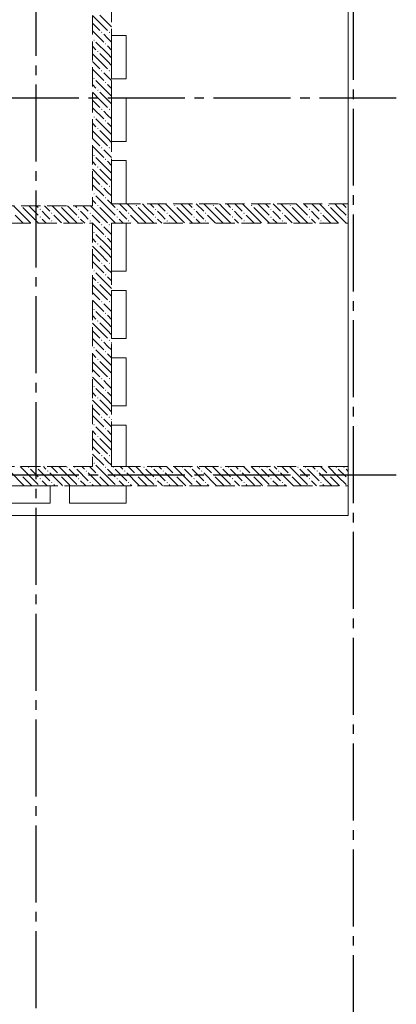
# Model space of a CAD drawing. Header units: millimetres. Extents: x 0 to 43617, y 0 to 59400.
# Tile 37 of 41: x 22908 to 26824, y 36830 to 47065. Entities that reach past the tile are written whole.
import ezdxf

# ---------------------------------------------------------------- set-up
doc = ezdxf.new("R2010")
doc.units = ezdxf.units.MM
doc.linetypes.add('______2', pattern=[270, 200, -70])
doc.linetypes.add('______5', pattern=[1100, 800, -100, 100, -100])
doc.layers.add('ЖБ Перекрытие верхний уровень', color=7, linetype='Continuous', lineweight=25, true_color=0xe0e0ff)
doc.layers.add('ЖБ Стена верхний уровень', color=7, linetype='Continuous', lineweight=25, true_color=0x006e00)
doc.layers.add('Оси', color=40, linetype='______5', lineweight=18)

msp = doc.modelspace()

# ---------------------------------------------------------------- hatches: boundary and pattern name
at = {"layer": 'ЖБ Стена верхний уровень', "linetype": 'Continuous', "lineweight": 18, "transparency": 33554687}
for points in [[(23754, 46933), (23761, 46940), (23767, 46933), (23761, 46927)], [(23834, 46933), (23841, 46940), (23847, 46933), (23841, 46927)], [(23674, 46853), (23681, 46860), (23687, 46853), (23681, 46847)], [(23794, 46813), (23801, 46820), (23807, 46813), (23801, 46807)], [(23714, 46733), (23721, 46740), (23727, 46733), (23721, 46727)], [(23754, 46533), (23761, 46540), (23767, 46533), (23761, 46527)], [(23834, 46533), (23841, 46540), (23847, 46533), (23841, 46527)], [(23674, 46453), (23681, 46460), (23687, 46453), (23681, 46447)], [(23794, 46413), (23801, 46420), (23807, 46413), (23801, 46407)], [(23714, 46333), (23721, 46340), (23727, 46333), (23721, 46327)], [(23674, 46053), (23681, 46060), (23687, 46053), (23681, 46047)], [(23754, 46133), (23761, 46140), (23767, 46133), (23761, 46127)], [(23834, 46133), (23841, 46140), (23847, 46133), (23841, 46127)], [(23794, 46013), (23801, 46020), (23807, 46013), (23801, 46007)], [(23714, 45933), (23721, 45940), (23727, 45933), (23721, 45927)], [(23674, 45653), (23681, 45660), (23687, 45653), (23681, 45647)], [(23754, 45733), (23761, 45740), (23767, 45733), (23761, 45727)], [(23834, 45733), (23841, 45740), (23847, 45733), (23841, 45727)], [(23794, 45613), (23801, 45620), (23807, 45613), (23801, 45607)], [(23714, 45533), (23721, 45540), (23727, 45533), (23721, 45527)], [(23674, 45253), (23681, 45260), (23687, 45253), (23681, 45247)], [(23754, 45333), (23761, 45340), (23767, 45333), (23761, 45327)], [(23834, 45333), (23841, 45340), (23847, 45333), (23841, 45327)], [(23714, 45133), (23721, 45140), (23727, 45133), (23721, 45127)], [(23794, 45213), (23801, 45220), (23807, 45213), (23801, 45207)], [(24114, 45133), (24121, 45140), (24127, 45133), (24121, 45127)], [(24514, 45133), (24521, 45140), (24527, 45133), (24521, 45127)], [(24914, 45133), (24921, 45140), (24927, 45133), (24921, 45127)], [(25314, 45133), (25321, 45140), (25327, 45133), (25321, 45127)], [(25714, 45133), (25721, 45140), (25727, 45133), (25721, 45127)], [(26114, 45133), (26121, 45140), (26127, 45133), (26121, 45127)], [(22924, 45130), (22921, 45127), (22918, 45130)], [(23114, 45093), (23121, 45100), (23127, 45093), (23121, 45087)], [(23234, 45053), (23241, 45060), (23247, 45053), (23241, 45047)], [(23324, 45130), (23321, 45127), (23318, 45130)], [(23514, 45093), (23521, 45100), (23527, 45093), (23521, 45087)], [(23634, 45053), (23641, 45060), (23647, 45053), (23641, 45047)], [(23914, 45093), (23921, 45100), (23927, 45093), (23921, 45087)], [(24034, 45053), (24041, 45060), (24047, 45053), (24041, 45047)], [(24314, 45093), (24321, 45100), (24327, 45093), (24321, 45087)], [(24434, 45053), (24441, 45060), (24447, 45053), (24441, 45047)], [(24714, 45093), (24721, 45100), (24727, 45093), (24721, 45087)], [(24834, 45053), (24841, 45060), (24847, 45053), (24841, 45047)], [(25114, 45093), (25121, 45100), (25127, 45093), (25121, 45087)], [(25234, 45053), (25241, 45060), (25247, 45053), (25241, 45047)], [(25514, 45093), (25521, 45100), (25527, 45093), (25521, 45087)], [(25634, 45053), (25641, 45060), (25647, 45053), (25641, 45047)], [(25914, 45093), (25921, 45100), (25927, 45093), (25921, 45087)], [(26034, 45053), (26041, 45060), (26047, 45053), (26041, 45047)], [(26314, 45093), (26321, 45100), (26324, 45097), (26324, 45090), (26321, 45087)], [(23114, 45013), (23121, 45020), (23127, 45013), (23121, 45007)], [(23234, 44973), (23241, 44980), (23247, 44973), (23241, 44967)], [(23514, 45013), (23521, 45020), (23527, 45013), (23521, 45007)], [(23634, 44973), (23641, 44980), (23647, 44973), (23641, 44967)], [(23754, 44933), (23761, 44940), (23767, 44933), (23761, 44927)], [(23834, 44933), (23841, 44940), (23847, 44933), (23841, 44927)], [(23914, 45013), (23921, 45020), (23927, 45013), (23921, 45007)], [(24034, 44973), (24041, 44980), (24047, 44973), (24041, 44967)], [(24314, 45013), (24321, 45020), (24327, 45013), (24321, 45007)], [(24434, 44973), (24441, 44980), (24447, 44973), (24441, 44967)], [(24714, 45013), (24721, 45020), (24727, 45013), (24721, 45007)], [(24834, 44973), (24841, 44980), (24847, 44973), (24841, 44967)], [(25114, 45013), (25121, 45020), (25127, 45013), (25121, 45007)], [(25234, 44973), (25241, 44980), (25247, 44973), (25241, 44967)], [(25514, 45013), (25521, 45020), (25527, 45013), (25521, 45007)], [(25634, 44973), (25641, 44980), (25647, 44973), (25641, 44967)], [(25914, 45013), (25921, 45020), (25927, 45013), (25921, 45007)], [(26034, 44973), (26041, 44980), (26047, 44973), (26041, 44967)], [(26314, 45013), (26321, 45020), (26324, 45017), (26324, 45010), (26321, 45007)], [(23674, 44853), (23681, 44860), (23687, 44853), (23681, 44847)], [(23714, 44733), (23721, 44740), (23727, 44733), (23721, 44727)], [(23794, 44813), (23801, 44820), (23807, 44813), (23801, 44807)], [(23754, 44533), (23761, 44540), (23767, 44533), (23761, 44527)], [(23834, 44533), (23841, 44540), (23847, 44533), (23841, 44527)], [(23674, 44453), (23681, 44460), (23687, 44453), (23681, 44447)], [(23714, 44333), (23721, 44340), (23727, 44333), (23721, 44327)], [(23794, 44413), (23801, 44420), (23807, 44413), (23801, 44407)], [(23754, 44133), (23761, 44140), (23767, 44133), (23761, 44127)], [(23834, 44133), (23841, 44140), (23847, 44133), (23841, 44127)], [(23674, 44053), (23681, 44060), (23687, 44053), (23681, 44047)], [(23794, 44013), (23801, 44020), (23807, 44013), (23801, 44007)], [(23714, 43933), (23721, 43940), (23727, 43933), (23721, 43927)], [(23754, 43733), (23761, 43740), (23767, 43733), (23761, 43727)], [(23834, 43733), (23841, 43740), (23847, 43733), (23841, 43727)], [(23674, 43653), (23681, 43660), (23687, 43653), (23681, 43647)], [(23794, 43613), (23801, 43620), (23807, 43613), (23801, 43607)], [(23714, 43533), (23721, 43540), (23727, 43533), (23721, 43527)], [(23754, 43333), (23761, 43340), (23767, 43333), (23761, 43327)], [(23834, 43333), (23841, 43340), (23847, 43333), (23841, 43327)], [(23674, 43253), (23681, 43260), (23687, 43253), (23681, 43247)], [(23794, 43213), (23801, 43220), (23807, 43213), (23801, 43207)], [(23714, 43133), (23721, 43140), (23727, 43133), (23721, 43127)], [(23754, 42933), (23761, 42940), (23767, 42933), (23761, 42927)], [(23834, 42933), (23841, 42940), (23847, 42933), (23841, 42927)], [(23674, 42853), (23681, 42860), (23687, 42853), (23681, 42847)], [(23794, 42813), (23801, 42820), (23807, 42813), (23801, 42807)], [(23714, 42733), (23721, 42740), (23727, 42733), (23721, 42727)], [(23754, 42533), (23761, 42540), (23767, 42533), (23761, 42527)], [(23834, 42533), (23841, 42540), (23847, 42533), (23841, 42527)], [(22994, 42413), (23001, 42420), (23007, 42413), (23001, 42407)], [(23074, 42413), (23081, 42420), (23087, 42413), (23081, 42407)], [(23194, 42373), (23201, 42380), (23207, 42373), (23201, 42367)], [(23394, 42413), (23401, 42420), (23407, 42413), (23401, 42407)], [(23474, 42413), (23481, 42420), (23487, 42413), (23481, 42407)], [(23594, 42373), (23601, 42380), (23607, 42373), (23601, 42367)], [(23674, 42453), (23681, 42460), (23687, 42453), (23681, 42447)], [(23794, 42413), (23801, 42420), (23807, 42413), (23801, 42407)], [(23874, 42413), (23881, 42420), (23887, 42413), (23881, 42407)], [(23994, 42373), (24001, 42380), (24007, 42373), (24001, 42367)], [(24194, 42413), (24201, 42420), (24207, 42413), (24201, 42407)], [(24274, 42413), (24281, 42420), (24287, 42413), (24281, 42407)], [(24394, 42373), (24401, 42380), (24407, 42373), (24401, 42367)], [(24594, 42413), (24601, 42420), (24607, 42413), (24601, 42407)], [(24674, 42413), (24681, 42420), (24687, 42413), (24681, 42407)], [(24794, 42373), (24801, 42380), (24807, 42373), (24801, 42367)], [(24994, 42413), (25001, 42420), (25007, 42413), (25001, 42407)], [(25074, 42413), (25081, 42420), (25087, 42413), (25081, 42407)], [(25194, 42373), (25201, 42380), (25207, 42373), (25201, 42367)], [(25394, 42413), (25401, 42420), (25407, 42413), (25401, 42407)], [(25474, 42413), (25481, 42420), (25487, 42413), (25481, 42407)], [(25594, 42373), (25601, 42380), (25607, 42373), (25601, 42367)], [(25794, 42413), (25801, 42420), (25807, 42413), (25801, 42407)], [(25874, 42413), (25881, 42420), (25887, 42413), (25881, 42407)], [(25994, 42373), (26001, 42380), (26007, 42373), (26001, 42367)], [(26194, 42413), (26201, 42420), (26207, 42413), (26201, 42407)], [(26274, 42413), (26281, 42420), (26287, 42413), (26281, 42407)], [(22914, 42333), (22921, 42340), (22927, 42333), (22921, 42327)], [(23114, 42293), (23121, 42300), (23127, 42293), (23121, 42287)], [(23314, 42333), (23321, 42340), (23327, 42333), (23321, 42327)], [(23514, 42293), (23521, 42300), (23527, 42293), (23521, 42287)], [(23714, 42333), (23721, 42340), (23727, 42333), (23721, 42327)], [(23914, 42293), (23921, 42300), (23927, 42293), (23921, 42287)], [(24114, 42333), (24121, 42340), (24127, 42333), (24121, 42327)], [(24314, 42293), (24321, 42300), (24327, 42293), (24321, 42287)], [(24514, 42333), (24521, 42340), (24527, 42333), (24521, 42327)], [(24714, 42293), (24721, 42300), (24727, 42293), (24721, 42287)], [(24914, 42333), (24921, 42340), (24927, 42333), (24921, 42327)], [(25114, 42293), (25121, 42300), (25127, 42293), (25121, 42287)], [(25314, 42333), (25321, 42340), (25327, 42333), (25321, 42327)], [(25514, 42293), (25521, 42300), (25527, 42293), (25521, 42287)], [(25714, 42333), (25721, 42340), (25727, 42333), (25721, 42327)], [(25914, 42293), (25921, 42300), (25927, 42293), (25921, 42287)], [(26114, 42333), (26121, 42340), (26127, 42333), (26121, 42327)], [(26314, 42293), (26321, 42300), (26324, 42297), (26324, 42290), (26321, 42287)], [(23234, 42253), (23241, 42260), (23247, 42253), (23241, 42247)], [(23634, 42253), (23641, 42260), (23647, 42253), (23641, 42247)], [(24034, 42253), (24041, 42260), (24047, 42253), (24041, 42247)], [(24434, 42253), (24441, 42260), (24447, 42253), (24441, 42247)], [(24834, 42253), (24841, 42260), (24847, 42253), (24841, 42247)], [(25234, 42253), (25241, 42260), (25247, 42253), (25241, 42247)], [(25634, 42253), (25641, 42260), (25647, 42253), (25641, 42247)], [(26034, 42253), (26041, 42260), (26047, 42253), (26041, 42247)]]:
    msp.add_hatch(color=7, dxfattribs=at).paths.add_polyline_path(points, flags=16)

# ---------------------------------------------------------------- linework, layer by layer
at = {"layer": 'ЖБ Перекрытие верхний уровень', "color": 7, "linetype": 'Continuous', "lineweight": 18, "transparency": 33554687}
for p, q in [((26324, 41910), (26324, 50590)), ((23864, 46900), (24014, 46900)), ((23864, 46450), (23864, 46900)), ((24014, 46900), (24014, 46450)), ((24014, 46450), (23864, 46450)), ((23864, 45800), (23864, 46250)), ((23864, 46250), (24014, 46250)), ((24014, 46250), (24014, 45800)), ((24014, 45800), (23864, 45800)), ((23864, 45150), (23864, 45600)), ((23864, 45600), (24014, 45600)), ((24014, 45600), (24014, 45150)), ((24014, 45150), (23864, 45150)), ((23864, 44950), (24014, 44950)), ((23864, 44450), (23864, 44950)), ((24014, 44950), (24014, 44450)), ((24014, 44450), (23864, 44450)), ((23864, 43750), (23864, 44250)), ((23864, 44250), (24014, 44250)), ((24014, 44250), (24014, 43750)), ((24014, 43750), (23864, 43750)), ((23864, 43050), (23864, 43550)), ((23864, 43550), (24014, 43550)), ((24014, 43550), (24014, 43050)), ((24014, 43050), (23864, 43050)), ((23864, 42850), (24014, 42850)), ((23864, 42420), (23864, 42850)), ((24014, 42850), (24014, 42420)), ((24014, 42420), (23864, 42420)), ((22724, 42220), (23224, 42220)), ((23224, 42220), (23224, 42040)), ((23424, 42220), (24014, 42220)), ((23424, 42040), (23424, 42220)), ((24014, 42220), (24014, 42040)), ((23224, 42040), (22724, 42040)), ((24014, 42040), (23424, 42040)), ((22354, 41910), (26324, 41910))]:
    msp.add_line(p, q, dxfattribs=at)
at = {"layer": 'ЖБ Стена верхний уровень', "color": 251, "linetype": '______2', "lineweight": 13, "true_color": 0x656565, "transparency": 33554687}
for p, q in [((23664, 50080), (23664, 45130)), ((23864, 45150), (23864, 50080)), ((26324, 45150), (23864, 45150)), ((26324, 44950), (26324, 45150)), ((23664, 45130), (21044, 45130)), ((21744, 44950), (23664, 44950)), ((23664, 44950), (23664, 42420)), ((23864, 44950), (26324, 44950)), ((23864, 42420), (23864, 44950)), ((23664, 42420), (21824, 42420)), ((26324, 42420), (23864, 42420)), ((26324, 42220), (26324, 42420)), ((22024, 42220), (23664, 42220)), ((23664, 42220), (23864, 42220)), ((23864, 42220), (26324, 42220))]:
    msp.add_line(p, q, dxfattribs=at)
at = {"layer": 'ЖБ Стена верхний уровень', "color": 9, "linetype": 'Continuous', "lineweight": 18, "true_color": 0xc7c7c7, "transparency": 33554687}
for p, q in [((23741, 47033), (23664, 47110)), ((23741, 47113), (23821, 47033)), ((23664, 47030), (23741, 46953)), ((23741, 47033), (23821, 46953)), ((23821, 47033), (23864, 46990)), ((23664, 46950), (23781, 46833)), ((23821, 46873), (23781, 46913)), ((23861, 46913), (23864, 46910)), ((23664, 46790), (23701, 46753)), ((23821, 46713), (23701, 46833)), ((23861, 46833), (23821, 46873)), ((23821, 46793), (23864, 46750)), ((23741, 46633), (23664, 46710)), ((23741, 46713), (23821, 46633)), ((23821, 46713), (23864, 46670)), ((23664, 46630), (23741, 46553)), ((23741, 46633), (23821, 46553)), ((23821, 46633), (23864, 46590)), ((23664, 46550), (23781, 46433)), ((23821, 46473), (23781, 46513)), ((23861, 46433), (23821, 46473)), ((23861, 46513), (23864, 46510)), ((23664, 46390), (23701, 46353)), ((23821, 46313), (23701, 46433)), ((23821, 46393), (23864, 46350)), ((23741, 46233), (23664, 46310)), ((23741, 46313), (23821, 46233)), ((23821, 46313), (23864, 46270)), ((23664, 46230), (23741, 46153)), ((23741, 46233), (23821, 46153)), ((23821, 46233), (23864, 46190)), ((23664, 46150), (23781, 46033)), ((23821, 46073), (23781, 46113)), ((23861, 46033), (23821, 46073)), ((23861, 46113), (23864, 46110)), ((23664, 45990), (23701, 45953)), ((23821, 45913), (23701, 46033)), ((23821, 45993), (23864, 45950)), ((23741, 45833), (23664, 45910)), ((23741, 45913), (23821, 45833)), ((23821, 45913), (23864, 45870)), ((23664, 45830), (23741, 45753)), ((23741, 45833), (23821, 45753)), ((23821, 45833), (23864, 45790)), ((23664, 45750), (23781, 45633)), ((23821, 45673), (23781, 45713)), ((23861, 45633), (23821, 45673)), ((23861, 45713), (23864, 45710)), ((23664, 45590), (23701, 45553)), ((23821, 45513), (23701, 45633)), ((23821, 45593), (23864, 45550)), ((23741, 45433), (23664, 45510)), ((23741, 45513), (23821, 45433)), ((23821, 45513), (23864, 45470)), ((23664, 45430), (23741, 45353)), ((23664, 45350), (23781, 45233)), ((23741, 45433), (23821, 45353)), ((23821, 45433), (23864, 45390)), ((23821, 45273), (23781, 45313)), ((23861, 45233), (23821, 45273)), ((23861, 45313), (23864, 45310)), ((23664, 45190), (23701, 45153)), ((23821, 45113), (23701, 45233)), ((23821, 45193), (23864, 45150)), ((23864, 45150), (23901, 45113)), ((23944, 45150), (24021, 45073)), ((24141, 45033), (24024, 45150)), ((24221, 45113), (24184, 45150)), ((24264, 45150), (24301, 45113)), ((24344, 45150), (24421, 45073)), ((24541, 45033), (24424, 45150)), ((24621, 45113), (24584, 45150)), ((24664, 45150), (24701, 45113)), ((24744, 45150), (24821, 45073)), ((24941, 45033), (24824, 45150)), ((25021, 45113), (24984, 45150)), ((25064, 45150), (25101, 45113)), ((25144, 45150), (25221, 45073)), ((25341, 45033), (25224, 45150)), ((25421, 45113), (25384, 45150)), ((25464, 45150), (25501, 45113)), ((25544, 45150), (25621, 45073)), ((25741, 45033), (25624, 45150)), ((25821, 45113), (25784, 45150)), ((25864, 45150), (25901, 45113)), ((25944, 45150), (26021, 45073)), ((26141, 45033), (26024, 45150)), ((26221, 45113), (26184, 45150)), ((26264, 45150), (26301, 45113)), ((22941, 45033), (22844, 45130)), ((22941, 45113), (23021, 45033)), ((23021, 45113), (23004, 45130)), ((23021, 45113), (23101, 45033)), ((23084, 45130), (23101, 45113)), ((23181, 45033), (23141, 45073)), ((23164, 45130), (23221, 45073)), ((23341, 45033), (23244, 45130)), ((23341, 45113), (23421, 45033)), ((23421, 45113), (23404, 45130)), ((23421, 45113), (23501, 45033)), ((23484, 45130), (23501, 45113)), ((23581, 45033), (23541, 45073)), ((23564, 45130), (23621, 45073)), ((23664, 45110), (23644, 45130)), ((23741, 45033), (23664, 45110)), ((23741, 45113), (23821, 45033)), ((23821, 45113), (23864, 45070)), ((23864, 45070), (23901, 45033)), ((23981, 45033), (23941, 45073)), ((24141, 45113), (24221, 45033)), ((24221, 45113), (24301, 45033)), ((24381, 45033), (24341, 45073)), ((24541, 45113), (24621, 45033)), ((24621, 45113), (24701, 45033)), ((24781, 45033), (24741, 45073)), ((24941, 45113), (25021, 45033)), ((25021, 45113), (25101, 45033)), ((25181, 45033), (25141, 45073)), ((25341, 45113), (25421, 45033)), ((25421, 45113), (25501, 45033)), ((25581, 45033), (25541, 45073)), ((25741, 45113), (25821, 45033)), ((25821, 45113), (25901, 45033)), ((25981, 45033), (25941, 45073)), ((26141, 45113), (26221, 45033)), ((26221, 45113), (26301, 45033)), ((22861, 45033), (22941, 44953)), ((22941, 45033), (23021, 44953)), ((23021, 45033), (23104, 44950)), ((23141, 44993), (23184, 44950)), ((23221, 44993), (23181, 45033)), ((23261, 45033), (23341, 44953)), ((23261, 44953), (23264, 44950)), ((23341, 45033), (23421, 44953)), ((23421, 45033), (23504, 44950)), ((23541, 44993), (23584, 44950)), ((23621, 44993), (23581, 45033)), ((23661, 45033), (23664, 45030)), ((23661, 44953), (23664, 44950)), ((23664, 45030), (23741, 44953)), ((23664, 44950), (23781, 44833)), ((23741, 45033), (23821, 44953)), ((23821, 45033), (23864, 44990)), ((23864, 44990), (23904, 44950)), ((23941, 44993), (23984, 44950)), ((24021, 44993), (23981, 45033)), ((24061, 45033), (24141, 44953)), ((24061, 44953), (24064, 44950)), ((24141, 45033), (24221, 44953)), ((24221, 45033), (24304, 44950)), ((24341, 44993), (24384, 44950)), ((24421, 44993), (24381, 45033)), ((24461, 45033), (24541, 44953)), ((24461, 44953), (24464, 44950)), ((24541, 45033), (24621, 44953)), ((24621, 45033), (24704, 44950)), ((24741, 44993), (24784, 44950)), ((24821, 44993), (24781, 45033)), ((24861, 45033), (24941, 44953)), ((24861, 44953), (24864, 44950)), ((24941, 45033), (25021, 44953)), ((25021, 45033), (25104, 44950)), ((25141, 44993), (25184, 44950)), ((25221, 44993), (25181, 45033)), ((25261, 45033), (25341, 44953)), ((25261, 44953), (25264, 44950)), ((25341, 45033), (25421, 44953)), ((25421, 45033), (25504, 44950)), ((25541, 44993), (25584, 44950)), ((25621, 44993), (25581, 45033)), ((25661, 45033), (25741, 44953)), ((25661, 44953), (25664, 44950)), ((25741, 45033), (25821, 44953)), ((25821, 45033), (25904, 44950)), ((25941, 44993), (25984, 44950)), ((26021, 44993), (25981, 45033)), ((26061, 45033), (26141, 44953)), ((26061, 44953), (26064, 44950)), ((26141, 45033), (26221, 44953)), ((26221, 45033), (26304, 44950)), ((23821, 44713), (23701, 44833)), ((23821, 44873), (23781, 44913)), ((23861, 44833), (23821, 44873)), ((23861, 44913), (23864, 44910)), ((23664, 44790), (23701, 44753)), ((23821, 44793), (23864, 44750)), ((23741, 44633), (23664, 44710)), ((23664, 44630), (23741, 44553)), ((23741, 44713), (23821, 44633)), ((23741, 44633), (23821, 44553)), ((23821, 44713), (23864, 44670)), ((23821, 44633), (23864, 44590)), ((23664, 44550), (23781, 44433)), ((23821, 44313), (23701, 44433)), ((23821, 44473), (23781, 44513)), ((23861, 44433), (23821, 44473)), ((23861, 44513), (23864, 44510)), ((23664, 44390), (23701, 44353)), ((23821, 44393), (23864, 44350)), ((23741, 44233), (23664, 44310)), ((23664, 44230), (23741, 44153)), ((23741, 44313), (23821, 44233)), ((23741, 44233), (23821, 44153)), ((23821, 44313), (23864, 44270)), ((23821, 44233), (23864, 44190)), ((23664, 44150), (23781, 44033)), ((23821, 44073), (23781, 44113)), ((23861, 44113), (23864, 44110)), ((23821, 43913), (23701, 44033)), ((23861, 44033), (23821, 44073)), ((23664, 43990), (23701, 43953)), ((23741, 43833), (23664, 43910)), ((23741, 43913), (23821, 43833)), ((23821, 43993), (23864, 43950)), ((23821, 43913), (23864, 43870)), ((23664, 43830), (23741, 43753)), ((23741, 43833), (23821, 43753)), ((23821, 43833), (23864, 43790)), ((23664, 43750), (23781, 43633)), ((23821, 43673), (23781, 43713)), ((23861, 43713), (23864, 43710)), ((23821, 43513), (23701, 43633)), ((23861, 43633), (23821, 43673)), ((23664, 43590), (23701, 43553)), ((23741, 43433), (23664, 43510)), ((23741, 43513), (23821, 43433)), ((23821, 43593), (23864, 43550)), ((23821, 43513), (23864, 43470)), ((23664, 43430), (23741, 43353)), ((23741, 43433), (23821, 43353)), ((23821, 43433), (23864, 43390)), ((23664, 43350), (23781, 43233)), ((23821, 43273), (23781, 43313)), ((23861, 43313), (23864, 43310)), ((23821, 43113), (23701, 43233)), ((23861, 43233), (23821, 43273)), ((23821, 43193), (23864, 43150)), ((23664, 43190), (23701, 43153)), ((23741, 43033), (23664, 43110)), ((23741, 43113), (23821, 43033)), ((23821, 43113), (23864, 43070)), ((23664, 43030), (23741, 42953)), ((23741, 43033), (23821, 42953)), ((23821, 43033), (23864, 42990)), ((23664, 42950), (23781, 42833)), ((23821, 42873), (23781, 42913)), ((23861, 42913), (23864, 42910)), ((23664, 42790), (23701, 42753)), ((23821, 42713), (23701, 42833)), ((23861, 42833), (23821, 42873)), ((23821, 42793), (23864, 42750)), ((23741, 42633), (23664, 42710)), ((23741, 42713), (23821, 42633)), ((23821, 42713), (23864, 42670)), ((23664, 42630), (23741, 42553)), ((23741, 42633), (23821, 42553)), ((23821, 42633), (23864, 42590)), ((23664, 42550), (23781, 42433)), ((23821, 42473), (23781, 42513)), ((23861, 42513), (23864, 42510)), ((23021, 42313), (22914, 42420)), ((23021, 42393), (23101, 42313)), ((23101, 42393), (23221, 42273)), ((23154, 42420), (23181, 42393)), ((23234, 42420), (23301, 42353)), ((23421, 42313), (23314, 42420)), ((23421, 42393), (23501, 42313)), ((23501, 42393), (23621, 42273)), ((23554, 42420), (23581, 42393)), ((23634, 42420), (23664, 42390)), ((23664, 42390), (23701, 42353)), ((23821, 42313), (23701, 42433)), ((23861, 42433), (23821, 42473)), ((23821, 42393), (23864, 42350)), ((23901, 42393), (24021, 42273)), ((23954, 42420), (23981, 42393)), ((24034, 42420), (24101, 42353)), ((24221, 42313), (24114, 42420)), ((24221, 42393), (24301, 42313)), ((24301, 42393), (24421, 42273)), ((24354, 42420), (24381, 42393)), ((24434, 42420), (24501, 42353)), ((24621, 42313), (24514, 42420)), ((24621, 42393), (24701, 42313)), ((24701, 42393), (24821, 42273)), ((24754, 42420), (24781, 42393)), ((24834, 42420), (24901, 42353)), ((25021, 42313), (24914, 42420)), ((25021, 42393), (25101, 42313)), ((25101, 42393), (25221, 42273)), ((25154, 42420), (25181, 42393)), ((25234, 42420), (25301, 42353)), ((25421, 42313), (25314, 42420)), ((25421, 42393), (25501, 42313)), ((25501, 42393), (25621, 42273)), ((25554, 42420), (25581, 42393)), ((25634, 42420), (25701, 42353)), ((25821, 42313), (25714, 42420)), ((25821, 42393), (25901, 42313)), ((25901, 42393), (26021, 42273)), ((25954, 42420), (25981, 42393)), ((26034, 42420), (26101, 42353)), ((26221, 42313), (26114, 42420)), ((26221, 42393), (26301, 42313)), ((26301, 42393), (26324, 42370)), ((22941, 42233), (22821, 42353)), ((22941, 42313), (23021, 42233)), ((23021, 42313), (23101, 42233)), ((23181, 42233), (23141, 42273)), ((23341, 42233), (23221, 42353)), ((23341, 42313), (23421, 42233)), ((23421, 42313), (23501, 42233)), ((23581, 42233), (23541, 42273)), ((23664, 42310), (23621, 42353)), ((23741, 42233), (23664, 42310)), ((23741, 42313), (23821, 42233)), ((23821, 42313), (23864, 42270)), ((23864, 42350), (23901, 42313)), ((23981, 42233), (23941, 42273)), ((24141, 42233), (24021, 42353)), ((24141, 42313), (24221, 42233)), ((24221, 42313), (24301, 42233)), ((24381, 42233), (24341, 42273)), ((24541, 42233), (24421, 42353)), ((24541, 42313), (24621, 42233)), ((24621, 42313), (24701, 42233)), ((24781, 42233), (24741, 42273)), ((24941, 42233), (24821, 42353)), ((24941, 42313), (25021, 42233)), ((25021, 42313), (25101, 42233)), ((25181, 42233), (25141, 42273)), ((25341, 42233), (25221, 42353)), ((25341, 42313), (25421, 42233)), ((25421, 42313), (25501, 42233)), ((25581, 42233), (25541, 42273)), ((25741, 42233), (25621, 42353)), ((25741, 42313), (25821, 42233)), ((25821, 42313), (25901, 42233)), ((25981, 42233), (25941, 42273)), ((26141, 42233), (26021, 42353)), ((26141, 42313), (26221, 42233)), ((26221, 42313), (26301, 42233)), ((22941, 42233), (22954, 42220)), ((23021, 42233), (23034, 42220)), ((23194, 42220), (23181, 42233)), ((23261, 42233), (23274, 42220)), ((23341, 42233), (23354, 42220)), ((23421, 42233), (23434, 42220)), ((23594, 42220), (23581, 42233)), ((23661, 42233), (23664, 42230)), ((23664, 42230), (23674, 42220)), ((23741, 42233), (23754, 42220)), ((23821, 42233), (23834, 42220)), ((23864, 42270), (23901, 42233)), ((23994, 42220), (23981, 42233)), ((24061, 42233), (24074, 42220)), ((24141, 42233), (24154, 42220)), ((24221, 42233), (24234, 42220)), ((24394, 42220), (24381, 42233)), ((24461, 42233), (24474, 42220)), ((24541, 42233), (24554, 42220)), ((24621, 42233), (24634, 42220)), ((24794, 42220), (24781, 42233)), ((24861, 42233), (24874, 42220)), ((24941, 42233), (24954, 42220)), ((25021, 42233), (25034, 42220)), ((25194, 42220), (25181, 42233)), ((25261, 42233), (25274, 42220)), ((25341, 42233), (25354, 42220)), ((25421, 42233), (25434, 42220)), ((25594, 42220), (25581, 42233)), ((25661, 42233), (25674, 42220)), ((25741, 42233), (25754, 42220)), ((25821, 42233), (25834, 42220)), ((25994, 42220), (25981, 42233)), ((26061, 42233), (26074, 42220)), ((26141, 42233), (26154, 42220)), ((26221, 42233), (26234, 42220))]:
    msp.add_line(p, q, dxfattribs=at)
at = {"layer": 'Оси', "color": 8, "linetype": '______5', "lineweight": -3, "transparency": 33554687}
for p, q in [((26374, 51640), (26374, 7100)), ((23074, 50790), (23074, 7100)), ((26824, 46250), (3600, 46250)), ((26824, 42330), (3600, 42330))]:
    msp.add_line(p, q, dxfattribs=at)

doc.saveas('drawing.dxf')
